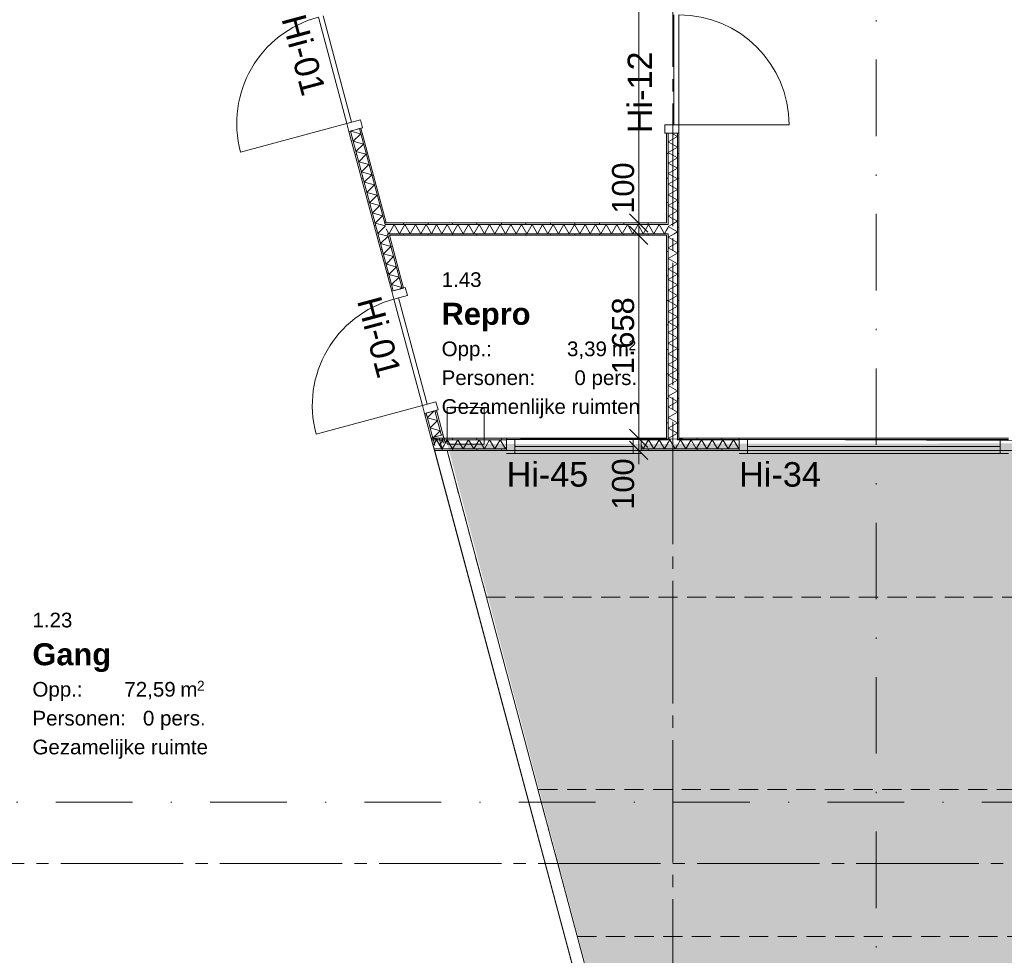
# Model space of a CAD drawing. Header units: millimetres. Extents: x 10 to 584, y 10 to 831.
# Tile 32 of 61: x 169 to 249, y 468 to 544. Entities that reach past the tile are written whole.
import ezdxf
from ezdxf.xclip import XClip

# ---------------------------------------------------------------- set-up
doc = ezdxf.new("R2010")
doc.units = ezdxf.units.MM
doc.header["$MEASUREMENT"] = 0
doc.header["$XCLIPFRAME"] = 0
for name, pattern in [('B0204', [13, 10, -1, 1, -1]), ('B0302', [12.51, 6.26, -3.125, 0, -3.125]), ('B0701', [2.3412, 1.56, -0.7812]), ('Wipeout_Contour', [1000, 0, -1000])]:
    doc.linetypes.add(name, pattern=pattern)
for name, color, linetype in [('21 Buitenwanden', 7, 'Continuous'), ('22 NC Binnenwanden', 7, 'Continuous'), ('22 NC Binnenwanden Afdek-arcering', 7, 'Continuous'), ('22 NC Binnenwanden Deuren', 7, 'Continuous'), ('22 NC Binnenwanden Deurlabels', 7, 'Continuous'), ('22 NC Binnenwanden Doorsnede-arcering', 7, 'Continuous'), ('22 NC Binnenwanden Laagscheidingslijnen', 7, 'Continuous'), ('22 NC Binnenwanden Raamlabels', 7, 'Continuous'), ('22 NC Binnenwanden Ramen', 7, 'Continuous'), ('23 Vloeren', 7, 'Continuous'), ('23 Vloeren 2D arcering', 7, 'Continuous'), ('28 Draagconstructies', 7, 'Continuous'), ('A Lijn doorsnede', 7, 'Continuous'), ('A Stramien', 7, 'Continuous'), ('Tekst_dim 1_ 50_100', 7, 'Continuous'), ('Z Ruimtefuncties', 7, 'Continuous')]:
    doc.layers.add(name, color=color, linetype=linetype)
doc.styles.add('GENERATED_STYLE_1', font='txt')
doc.styles.add('GENERATED_STYLE_3', font='txt')
pattern_1 = [(195, (78, 259.1879), (-0.517638, 1.931852), [])]
pattern_2 = [(270, (78, 259.1879), (2, 0), [])]
pattern_3 = [(180, (78, 259.1879), (0, 2), [])]

# ---------------------------------------------------------------- blocks, each defined once
blk = doc.blocks.new('*X133')
at = {"layer": '22 NC Binnenwanden Doorsnede-arcering', "color": 7, "linetype": 'Continuous', "lineweight": 0}
for p, q in [((198.743, 526.444), (197.988, 526.646)), ((198.743, 526.444), (198.13, 525.831)), ((198.967, 525.607), (198.13, 525.831)), ((198.967, 525.607), (198.355, 524.995)), ((199.191, 524.771), (198.355, 524.995)), ((199.191, 524.771), (198.579, 524.158)), ((199.415, 523.934), (198.579, 524.158)), ((199.415, 523.934), (198.803, 523.322)), ((199.639, 523.098), (198.803, 523.322)), ((199.639, 523.098), (199.027, 522.485)), ((199.864, 522.261), (199.027, 522.485)), ((199.864, 522.261), (199.729, 522.126))]:
    blk.add_line(p, q, dxfattribs=at)
blk = doc.blocks.new('*X134')
at = {"layer": '22 NC Binnenwanden Doorsnede-arcering', "color": 7, "linetype": 'Continuous', "lineweight": 0}
for p, q in [((202.492, 512.162), (201.941, 511.61)), ((202.777, 511.386), (201.941, 511.61)), ((202.777, 511.386), (202.165, 510.774)), ((203.002, 510.55), (202.165, 510.774)), ((203.002, 510.55), (202.389, 509.937)), ((203.226, 509.713), (202.389, 509.937)), ((203.226, 509.713), (202.965, 509.452))]:
    blk.add_line(p, q, dxfattribs=at)
blk = doc.blocks.new('*X135')
at = {"layer": '22 NC Binnenwanden Doorsnede-arcering', "color": 7, "linetype": 'Continuous', "lineweight": 0}
for p, q in [((198.519, 527.28), (197.906, 526.668)), ((198.519, 527.28), (198.086, 527.396)), ((197.988, 526.646), (197.906, 526.668))]:
    blk.add_line(p, q, dxfattribs=at)
blk = doc.blocks.new('*X137')
at = {"layer": '22 NC Binnenwanden Doorsnede-arcering', "color": 7, "linetype": 'Continuous', "lineweight": 0}
for p, q in [((196.501, 534.809), (195.668, 535.032)), ((196.501, 534.809), (195.889, 534.196)), ((196.725, 533.972), (195.889, 534.196)), ((196.725, 533.972), (196.113, 533.36)), ((196.95, 533.136), (196.113, 533.36)), ((196.95, 533.136), (196.337, 532.523)), ((197.174, 532.299), (196.337, 532.523)), ((197.174, 532.299), (196.561, 531.687)), ((197.398, 531.463), (196.561, 531.687)), ((197.398, 531.463), (196.786, 530.85)), ((197.622, 530.626), (196.786, 530.85)), ((197.622, 530.626), (197.01, 530.014)), ((197.846, 529.79), (197.01, 530.014)), ((197.846, 529.79), (197.234, 529.177)), ((198.07, 528.953), (197.234, 529.177)), ((198.07, 528.953), (197.458, 528.341)), ((198.294, 528.117), (197.458, 528.341)), ((198.294, 528.117), (197.682, 527.504)), ((198.086, 527.396), (197.682, 527.504))]:
    blk.add_line(p, q, dxfattribs=at)
blk = doc.blocks.new('*X229')
at = {"layer": '22 NC Binnenwanden Doorsnede-arcering', "color": 7, "linetype": 'Continuous', "lineweight": 0}
for p in [(198.583, 527.04), (198.816, 526.655)]:
    blk.add_line(p, (198.811, 526.646), dxfattribs=at)
blk = doc.blocks.new('*X230')
at = {"layer": '22 NC Binnenwanden Doorsnede-arcering', "color": 7, "linetype": 'Continuous', "lineweight": 0}
blk.add_line((221.625, 527.162), (221.5, 526.945), dxfattribs=at)
blk = doc.blocks.new('*X231')
at = {"layer": '22 NC Binnenwanden Doorsnede-arcering', "color": 7, "linetype": 'Continuous', "lineweight": 0}
for p, q in [((199.244, 527.396), (198.816, 526.655)), ((199.244, 527.396), (199.677, 526.646)), ((200.11, 527.396), (199.677, 526.646)), ((200.11, 527.396), (200.543, 526.646)), ((200.976, 527.396), (200.543, 526.646)), ((200.976, 527.396), (201.409, 526.646)), ((201.842, 527.396), (201.409, 526.646)), ((201.842, 527.396), (202.275, 526.646)), ((202.708, 527.396), (202.275, 526.646)), ((202.708, 527.396), (203.141, 526.646)), ((203.574, 527.396), (203.141, 526.646)), ((203.574, 527.396), (204.007, 526.646)), ((204.44, 527.396), (204.007, 526.646)), ((204.44, 527.396), (204.873, 526.646)), ((205.306, 527.396), (204.873, 526.646)), ((205.306, 527.396), (205.739, 526.646)), ((206.172, 527.396), (205.739, 526.646)), ((206.172, 527.396), (206.605, 526.646)), ((207.038, 527.396), (206.605, 526.646)), ((207.038, 527.396), (207.471, 526.646)), ((207.904, 527.396), (207.471, 526.646)), ((207.904, 527.396), (208.337, 526.646)), ((208.77, 527.396), (208.337, 526.646)), ((208.77, 527.396), (209.203, 526.646)), ((209.636, 527.396), (209.203, 526.646)), ((209.636, 527.396), (210.069, 526.646)), ((210.502, 527.396), (210.069, 526.646)), ((210.502, 527.396), (210.935, 526.646)), ((211.368, 527.396), (210.935, 526.646)), ((211.368, 527.396), (211.801, 526.646)), ((212.234, 527.396), (211.801, 526.646)), ((212.234, 527.396), (212.667, 526.646)), ((213.1, 527.396), (212.667, 526.646)), ((213.1, 527.396), (213.533, 526.646)), ((213.966, 527.396), (213.533, 526.646)), ((213.966, 527.396), (214.399, 526.646)), ((214.832, 527.396), (214.399, 526.646)), ((214.832, 527.396), (215.265, 526.646)), ((215.698, 527.396), (215.265, 526.646)), ((215.698, 527.396), (216.131, 526.646)), ((216.564, 527.396), (216.131, 526.646)), ((216.564, 527.396), (216.997, 526.646)), ((217.43, 527.396), (216.997, 526.646)), ((217.43, 527.396), (217.863, 526.646)), ((218.296, 527.396), (217.863, 526.646)), ((218.296, 527.396), (218.729, 526.646)), ((219.162, 527.396), (218.729, 526.646)), ((219.162, 527.396), (219.595, 526.646)), ((220.028, 527.396), (219.595, 526.646)), ((220.028, 527.396), (220.461, 526.646)), ((220.894, 527.396), (220.461, 526.646)), ((220.894, 527.396), (221.327, 526.646)), ((221.5, 526.945), (221.327, 526.646))]:
    blk.add_line(p, q, dxfattribs=at)
blk = doc.blocks.new('*X375')
at = {"layer": '22 NC Binnenwanden Doorsnede-arcering', "color": 7, "linetype": 'Continuous', "lineweight": 0}
for p in [(221.687, 509.938), (221.78, 509.813)]:
    blk.add_line(p, (221.625, 509.902), dxfattribs=at)
blk = doc.blocks.new('*X376')
at = {"layer": '22 NC Binnenwanden Doorsnede-arcering', "color": 7, "linetype": 'Continuous', "lineweight": 0}
for p, q in [((222.126, 526.646), (221.625, 526.357)), ((222.375, 525.924), (221.625, 526.357)), ((222.375, 525.924), (221.625, 525.491)), ((222.375, 525.058), (221.625, 525.491)), ((222.375, 525.058), (221.625, 524.625)), ((222.375, 524.192), (221.625, 524.625)), ((222.375, 524.192), (221.625, 523.759)), ((222.375, 523.326), (221.625, 523.759)), ((222.375, 523.326), (221.625, 522.893)), ((222.375, 522.46), (221.625, 522.893)), ((222.375, 522.46), (221.625, 522.027)), ((222.375, 521.594), (221.625, 522.027)), ((222.375, 521.594), (221.625, 521.161)), ((222.375, 520.728), (221.625, 521.161)), ((222.375, 520.728), (221.625, 520.295)), ((222.375, 519.862), (221.625, 520.295)), ((222.375, 519.862), (221.625, 519.429)), ((222.375, 518.996), (221.625, 519.429)), ((222.375, 518.996), (221.625, 518.563)), ((222.375, 518.129), (221.625, 518.563)), ((222.375, 518.129), (221.625, 517.696)), ((222.375, 517.263), (221.625, 517.696)), ((222.375, 517.263), (221.625, 516.83)), ((222.375, 516.397), (221.625, 516.83)), ((222.375, 516.397), (221.625, 515.964)), ((222.375, 515.531), (221.625, 515.964)), ((222.375, 515.531), (221.625, 515.098)), ((222.375, 514.665), (221.625, 515.098)), ((222.375, 514.665), (221.625, 514.232)), ((222.375, 513.799), (221.625, 514.232)), ((222.375, 513.799), (221.625, 513.366)), ((222.375, 512.933), (221.625, 513.366)), ((222.375, 512.933), (221.625, 512.5)), ((222.375, 512.067), (221.625, 512.5)), ((222.375, 512.067), (221.625, 511.634)), ((222.375, 511.201), (221.625, 511.634)), ((222.375, 511.201), (221.625, 510.768)), ((222.375, 510.335), (221.625, 510.768)), ((222.375, 510.335), (221.687, 509.938))]:
    blk.add_line(p, q, dxfattribs=at)
blk = doc.blocks.new('*X377')
at = {"layer": '22 NC Binnenwanden Doorsnede-arcering', "color": 7, "linetype": 'Continuous', "lineweight": 0}
for p, q in [((221.925, 527.396), (221.625, 527.223)), ((222.375, 526.79), (221.625, 527.223)), ((222.375, 526.79), (222.126, 526.646))]:
    blk.add_line(p, q, dxfattribs=at)
blk = doc.blocks.new('*X378')
at = {"layer": '22 NC Binnenwanden Doorsnede-arcering', "color": 7, "linetype": 'Continuous', "lineweight": 0}
for p, q in [((222.375, 534.584), (221.625, 534.151)), ((222.375, 534.584), (221.901, 534.858)), ((222.375, 533.718), (221.625, 534.151)), ((222.375, 533.718), (221.625, 533.285)), ((222.375, 532.852), (221.625, 533.285)), ((222.375, 532.852), (221.625, 532.419)), ((222.375, 531.986), (221.625, 532.419)), ((222.375, 531.986), (221.625, 531.553)), ((222.375, 531.12), (221.625, 531.553)), ((222.375, 531.12), (221.625, 530.687)), ((222.375, 530.254), (221.625, 530.687)), ((222.375, 530.254), (221.625, 529.821)), ((222.375, 529.388), (221.625, 529.821)), ((222.375, 529.388), (221.625, 528.955)), ((222.375, 528.522), (221.625, 528.955)), ((222.375, 528.522), (221.625, 528.089)), ((222.375, 527.656), (221.625, 528.089)), ((222.375, 527.656), (221.925, 527.396))]:
    blk.add_line(p, q, dxfattribs=at)
blk = doc.blocks.new('*X402')
at = {"layer": '22 NC Binnenwanden Doorsnede-arcering', "color": 7, "linetype": 'Continuous', "lineweight": 0}
blk.add_line((202.513, 509.476), (202.425, 509.323), dxfattribs=at)
blk = doc.blocks.new('*X403')
at = {"layer": '22 NC Binnenwanden Doorsnede-arcering', "color": 7, "linetype": 'Continuous', "lineweight": 0}
for p, q in [((202.708, 509.813), (202.513, 509.476)), ((202.708, 509.813), (203.141, 509.063)), ((203.318, 509.37), (203.141, 509.063))]:
    blk.add_line(p, q, dxfattribs=at)
blk = doc.blocks.new('*X404')
at = {"layer": '22 NC Binnenwanden Doorsnede-arcering', "color": 7, "linetype": 'Continuous', "lineweight": 0}
blk.add_line((203.406, 509.523), (203.318, 509.37), dxfattribs=at)
blk = doc.blocks.new('*X406')
at = {"layer": '22 NC Binnenwanden Doorsnede-arcering', "color": 7, "linetype": 'Continuous', "lineweight": 0}
for p, q in [((222.626, 509.813), (222.375, 509.378)), ((222.626, 509.813), (223.059, 509.063)), ((223.492, 509.813), (223.059, 509.063)), ((223.492, 509.813), (223.925, 509.063)), ((224.358, 509.813), (223.925, 509.063)), ((224.358, 509.813), (224.791, 509.063)), ((225.224, 509.813), (224.791, 509.063)), ((225.224, 509.813), (225.657, 509.063)), ((226.09, 509.813), (225.657, 509.063)), ((226.09, 509.813), (226.523, 509.063)), ((226.956, 509.813), (226.523, 509.063)), ((226.956, 509.813), (227.389, 509.063)), ((227.427, 509.128), (227.389, 509.063))]:
    blk.add_line(p, q, dxfattribs=at)
blk = doc.blocks.new('*X410')
at = {"layer": '22 NC Binnenwanden Doorsnede-arcering', "color": 7, "linetype": 'Continuous', "lineweight": 0}
for p, q in [((221.76, 509.813), (221.625, 509.579)), ((221.76, 509.813), (222.193, 509.063)), ((222.375, 509.378), (222.193, 509.063))]:
    blk.add_line(p, q, dxfattribs=at)
blk = doc.blocks.new('*X411')
at = {"layer": '22 NC Binnenwanden Doorsnede-arcering', "color": 7, "linetype": 'Continuous', "lineweight": 0}
for p, q in [((203.574, 509.813), (203.406, 509.523)), ((203.574, 509.813), (204.007, 509.063)), ((204.44, 509.813), (204.007, 509.063)), ((204.44, 509.813), (204.873, 509.063)), ((205.306, 509.813), (204.873, 509.063)), ((205.306, 509.813), (205.739, 509.063)), ((206.172, 509.813), (205.739, 509.063)), ((206.172, 509.813), (206.605, 509.063)), ((207.038, 509.813), (206.605, 509.063)), ((207.038, 509.813), (207.471, 509.063)), ((207.904, 509.813), (207.471, 509.063)), ((207.904, 509.813), (208.337, 509.063)), ((208.424, 509.214), (208.337, 509.063))]:
    blk.add_line(p, q, dxfattribs=at)
blk = doc.blocks.new('*X412')
at = {"layer": '22 NC Binnenwanden Doorsnede-arcering', "color": 7, "linetype": 'Continuous', "lineweight": 0}
for p, q in [((219.424, 509.359), (219.595, 509.063)), ((220.028, 509.813), (219.595, 509.063)), ((220.028, 509.813), (220.461, 509.063)), ((220.894, 509.813), (220.461, 509.063)), ((220.894, 509.813), (221.327, 509.063)), ((221.625, 509.579), (221.327, 509.063))]:
    blk.add_line(p, q, dxfattribs=at)
blk = doc.blocks.new('Drawing_2_2', base_point=(78, 259.188))
at = {"layer": '22 NC Binnenwanden Doorsnede-arcering', "linetype": 'Continuous', "lineweight": 0, "true_color": 0x000000}
h = blk.add_hatch(dxfattribs=at)
h.set_pattern_fill('930_Lijnen_vert_200_0002', color=18, style=0, pattern_type=2)
h.set_pattern_definition(pattern_1)
h.paths.add_polyline_path([(195.544, 534.999), (199.043, 521.942), (199.164, 521.975), (195.665, 535.032)])
h = blk.add_hatch(dxfattribs=at)
h.set_pattern_fill('930_Lijnen_vert_200_0002', color=18, style=0, pattern_type=2)
h.set_pattern_definition(pattern_1)
h.paths.add_polyline_path([(196.39, 535.226), (198.454, 527.521), (198.584, 527.521), (196.51, 535.258)])
h = blk.add_hatch(dxfattribs=at)
h.set_pattern_fill('930_Lijnen_vert_200_0002', color=18, style=0, pattern_type=2)
h.set_pattern_definition(pattern_3)
h.paths.add_polyline_path([(221.5, 527.521), (221.625, 527.521), (221.625, 534.858), (221.5, 534.858)])
h = blk.add_hatch(dxfattribs=at)
h.set_pattern_fill('930_Lijnen_vert_200_0002', color=18, style=0, pattern_type=2)
h.set_pattern_definition(pattern_3)
h.paths.add_polyline_path([(222.375, 534.858), (222.375, 509.938), (222.5, 509.938), (222.5, 534.858)])
h = blk.add_hatch(dxfattribs=at)
h.set_pattern_fill('930_Lijnen_vert_200_0002', color=18, style=0, pattern_type=2)
h.set_pattern_definition(pattern_1)
h.paths.add_polyline_path([(198.454, 527.521), (198.488, 527.396), (198.617, 527.396), (198.584, 527.521)])
h = blk.add_hatch(dxfattribs=at)
h.set_pattern_fill('930_Lijnen_vert_200_0002', color=18, style=0, pattern_type=2)
h.set_pattern_definition(pattern_2)
h.paths.add_polyline_path([(221.5, 527.521), (198.584, 527.521), (198.617, 527.396), (221.5, 527.396)])
h = blk.add_hatch(dxfattribs=at)
h.set_pattern_fill('930_Lijnen_vert_200_0002', color=18, style=0, pattern_type=2)
h.set_pattern_definition(pattern_3)
h.paths.add_polyline_path([(221.5, 527.521), (221.5, 527.396), (221.625, 527.396), (221.625, 527.521)])
h = blk.add_hatch(dxfattribs=at)
h.set_pattern_fill('930_Lijnen_vert_200_0002', color=18, style=0, pattern_type=2)
h.set_pattern_definition(pattern_1)
h.paths.add_polyline_path([(198.689, 526.646), (198.722, 526.521), (198.851, 526.521), (198.818, 526.646)])
h = blk.add_hatch(dxfattribs=at)
h.set_pattern_fill('930_Lijnen_vert_200_0002', color=18, style=0, pattern_type=2)
h.set_pattern_definition(pattern_1)
h.paths.add_polyline_path([(198.851, 526.521), (198.722, 526.521), (199.888, 522.169), (200.009, 522.201)])
h = blk.add_hatch(dxfattribs=at)
h.set_pattern_fill('930_Lijnen_vert_200_0002', color=18, style=0, pattern_type=2)
h.set_pattern_definition(pattern_2)
h.paths.add_polyline_path([(221.5, 526.646), (198.818, 526.646), (198.851, 526.521), (221.5, 526.521)])
h = blk.add_hatch(dxfattribs=at)
h.set_pattern_fill('930_Lijnen_vert_200_0002', color=18, style=0, pattern_type=2)
h.set_pattern_definition(pattern_3)
h.paths.add_polyline_path([(221.5, 526.646), (221.5, 526.521), (221.625, 526.521), (221.625, 526.646)])
h = blk.add_hatch(dxfattribs=at)
h.set_pattern_fill('930_Lijnen_vert_200_0002', color=18, style=0, pattern_type=2)
h.set_pattern_definition(pattern_3)
h.paths.add_polyline_path([(221.5, 526.521), (221.5, 509.938), (221.625, 509.938), (221.625, 526.521)])
h = blk.add_hatch(dxfattribs=at)
h.set_pattern_fill('930_Lijnen_vert_200_0002', color=18, style=0, pattern_type=2)
h.set_pattern_definition(pattern_1)
h.paths.add_polyline_path([(201.84, 511.987), (201.719, 511.955), (202.428, 509.308), (202.549, 509.341)])
h = blk.add_hatch(dxfattribs=at)
h.set_pattern_fill('930_Lijnen_vert_200_0002', color=18, style=0, pattern_type=2)
h.set_pattern_definition(pattern_1)
h.paths.add_polyline_path([(202.564, 512.181), (203.273, 509.535), (203.394, 509.567), (202.685, 512.214)])
h = blk.add_hatch(dxfattribs=at)
h.set_pattern_fill('930_Lijnen_vert_200_0002', color=18, style=0, pattern_type=2)
h.set_pattern_definition(pattern_2)
h.paths.add_polyline_path([(219.424, 509.938), (219.424, 509.813), (221.5, 509.813), (221.5, 509.938)])
h = blk.add_hatch(dxfattribs=at)
h.set_pattern_fill('930_Lijnen_vert_200_0002', color=18, style=0, pattern_type=2)
h.set_pattern_definition(pattern_2)
h.paths.add_polyline_path([(221.5, 509.813), (221.625, 509.813), (221.625, 509.938), (221.5, 509.938)])
h = blk.add_hatch(dxfattribs=at)
h.set_pattern_fill('930_Lijnen_vert_200_0002', color=18, style=0, pattern_type=2)
h.set_pattern_definition(pattern_2)
h.paths.add_polyline_path([(222.375, 509.813), (222.5, 509.813), (222.5, 509.938), (222.375, 509.938)])
h = blk.add_hatch(dxfattribs=at)
h.set_pattern_fill('930_Lijnen_vert_200_0002', color=18, style=0, pattern_type=2)
h.set_pattern_definition(pattern_2)
h.paths.add_polyline_path([(222.5, 509.938), (222.5, 509.813), (227.427, 509.813), (227.427, 509.938)])
at = {"layer": '22 NC Binnenwanden', "color": 1, "linetype": 'Continuous', "lineweight": 0}
for p, q in [((195.544, 534.999), (195.665, 535.032)), ((195.665, 535.032), (196.39, 535.226)), ((196.39, 535.226), (196.51, 535.258)), ((221.625, 534.858), (221.5, 534.858)), ((222.375, 534.858), (221.625, 534.858)), ((222.5, 534.858), (222.375, 534.858)), ((199.164, 521.975), (199.888, 522.169)), ((199.888, 522.169), (200.009, 522.201)), ((199.043, 521.942), (199.164, 521.975)), ((201.719, 511.955), (201.84, 511.987)), ((201.84, 511.987), (202.564, 512.181)), ((202.564, 512.181), (202.685, 512.214)), ((208.424, 509.828), (208.424, 509.938)), ((208.424, 509.813), (208.424, 509.828)), ((219.424, 509.828), (219.424, 509.938)), ((219.424, 509.813), (219.424, 509.828)), ((227.427, 509.828), (227.427, 509.938)), ((227.427, 509.813), (227.427, 509.828)), ((227.427, 509.063), (227.427, 509.813)), ((227.427, 508.938), (227.427, 509.063))]:
    blk.add_line(p, q, dxfattribs=at)
at = {"layer": '22 NC Binnenwanden', "color": 1, "linetype": 'Continuous', "lineweight": 0, "flags": 128}
for points in [[(198.584, 527.521), (196.51, 535.258)], [(195.544, 534.999), (199.043, 521.942)], [(221.5, 534.858), (221.5, 527.521)], [(222.5, 509.938), (222.5, 534.858)], [(221.5, 527.521), (198.584, 527.521)], [(200.009, 522.201), (198.851, 526.521)], [(198.851, 526.521), (221.5, 526.521)], [(221.5, 526.521), (221.5, 509.938)], [(201.719, 511.955), (202.428, 509.308)], [(203.394, 509.567), (202.685, 512.214)], [(221.5, 509.938), (219.424, 509.938)], [(227.427, 509.938), (222.5, 509.938)]]:
    blk.add_lwpolyline(points, dxfattribs=at)
at = {"layer": '22 NC Binnenwanden Deuren', "color": 1, "linetype": 'Continuous', "lineweight": 0}
for p, q in [((193.042, 544.34), (195.371, 535.646)), ((195.757, 535.75), (193.428, 544.443)), ((222.1, 535.528), (222.1, 544.528)), ((222.5, 544.528), (222.5, 535.528)), ((195.371, 535.646), (196.472, 535.941)), ((196.472, 535.941), (196.646, 535.294)), ((195.371, 535.646), (186.678, 533.317)), ((195.371, 535.646), (195.757, 535.75)), ((195.544, 534.999), (195.371, 535.646)), ((196.646, 535.294), (195.544, 534.999)), ((195.544, 534.999), (195.665, 535.032)), ((195.544, 534.999), (195.665, 535.032)), ((195.665, 535.032), (196.39, 535.226)), ((195.665, 535.032), (196.39, 535.226)), ((196.39, 535.226), (196.51, 535.258)), ((196.39, 535.226), (196.51, 535.258)), ((222.5, 535.528), (221.36, 535.528)), ((221.36, 535.528), (221.36, 534.858)), ((222.5, 535.528), (222.1, 535.528)), ((222.5, 535.528), (231.5, 535.528)), ((222.5, 534.858), (222.5, 535.528)), ((221.36, 534.858), (222.5, 534.858)), ((221.625, 534.858), (221.5, 534.858)), ((221.625, 534.858), (221.5, 534.858)), ((222.375, 534.858), (221.625, 534.858)), ((222.375, 534.858), (221.625, 534.858)), ((222.5, 534.858), (222.375, 534.858)), ((222.5, 534.858), (222.375, 534.858)), ((199.043, 521.942), (200.144, 522.237)), ((199.164, 521.975), (199.888, 522.169)), ((199.164, 521.975), (199.888, 522.169)), ((199.888, 522.169), (200.009, 522.201)), ((199.888, 522.169), (200.009, 522.201)), ((200.144, 522.237), (200.318, 521.59)), ((199.043, 521.942), (199.164, 521.975)), ((199.043, 521.942), (199.164, 521.975)), ((199.216, 521.295), (199.043, 521.942)), ((200.318, 521.59), (199.216, 521.295)), ((199.603, 521.399), (199.216, 521.295)), ((201.932, 512.705), (199.603, 521.399)), ((199.216, 521.295), (201.546, 512.602)), ((201.546, 512.602), (192.852, 510.273)), ((201.546, 512.602), (202.647, 512.897)), ((201.546, 512.602), (201.932, 512.705)), ((201.719, 511.955), (201.546, 512.602)), ((202.647, 512.897), (202.82, 512.25)), ((202.82, 512.25), (201.719, 511.955)), ((201.719, 511.955), (201.84, 511.987)), ((201.719, 511.955), (201.84, 511.987)), ((201.84, 511.987), (202.564, 512.181)), ((201.84, 511.987), (202.564, 512.181)), ((202.564, 512.181), (202.685, 512.214)), ((202.564, 512.181), (202.685, 512.214))]:
    blk.add_line(p, q, dxfattribs=at)
for centre, start, end in [((195.371, 535.646), 105, 195), ((222.5, 535.528), 0, 90), ((201.546, 512.602), 105, 195)]:
    blk.add_arc(centre, 9, start, end, dxfattribs=at)
at = {"layer": '22 NC Binnenwanden Laagscheidingslijnen', "color": 9, "linetype": 'Continuous', "lineweight": 0}
for p, q in [((199.164, 521.975), (195.665, 535.032)), ((198.488, 527.396), (196.39, 535.226)), ((221.625, 527.521), (221.625, 534.858)), ((222.375, 527.396), (222.375, 534.858)), ((198.617, 527.396), (198.488, 527.396)), ((198.617, 527.396), (198.488, 527.396)), ((221.5, 527.396), (198.617, 527.396)), ((221.625, 527.396), (221.5, 527.396)), ((221.625, 527.396), (221.5, 527.396)), ((221.625, 527.396), (221.625, 527.521)), ((222.375, 526.646), (222.375, 527.396)), ((198.689, 526.646), (198.818, 526.646)), ((199.888, 522.169), (198.689, 526.646)), ((198.689, 526.646), (198.818, 526.646)), ((221.5, 526.646), (198.818, 526.646)), ((221.5, 526.646), (221.625, 526.646)), ((221.5, 526.646), (221.625, 526.646)), ((221.625, 526.521), (221.625, 526.646)), ((221.625, 509.938), (221.625, 526.521)), ((222.375, 509.938), (222.375, 526.646)), ((202.549, 509.341), (201.84, 511.987)), ((203.273, 509.535), (202.564, 512.181)), ((221.625, 509.813), (219.424, 509.813)), ((221.625, 509.938), (221.625, 509.813)), ((221.625, 509.938), (221.625, 509.813)), ((222.375, 509.813), (222.375, 509.938)), ((222.375, 509.813), (222.375, 509.938)), ((227.427, 509.813), (222.375, 509.813))]:
    blk.add_line(p, q, dxfattribs=at)
at = {"layer": '22 NC Binnenwanden Ramen', "color": 9, "linetype": 'Continuous', "lineweight": 0}
for p, q in [((219.424, 509.938), (208.424, 509.938)), ((249.427, 509.938), (227.427, 509.938)), ((249.427, 508.938), (227.427, 508.938))]:
    blk.add_line(p, q, dxfattribs=at)
at = {"layer": '22 NC Binnenwanden Ramen', "color": 1, "linetype": 'Continuous', "lineweight": 0}
for p, q in [((208.424, 509.828), (208.424, 509.938)), ((209.094, 509.828), (208.424, 509.828)), ((208.424, 509.813), (208.424, 509.828)), ((208.424, 509.813), (208.424, 509.828)), ((218.754, 509.828), (209.094, 509.828)), ((219.424, 509.828), (218.754, 509.828)), ((219.424, 509.828), (219.424, 509.938)), ((219.424, 509.813), (219.424, 509.828)), ((219.424, 509.813), (219.424, 509.828)), ((227.427, 509.828), (227.427, 509.938)), ((228.097, 509.828), (227.427, 509.828)), ((227.427, 509.813), (227.427, 509.828)), ((227.427, 509.813), (227.427, 509.828)), ((227.427, 509.063), (227.427, 509.813)), ((227.427, 509.063), (227.427, 509.813)), ((228.097, 508.688), (228.097, 509.828)), ((248.757, 509.828), (228.097, 509.828)), ((249.427, 509.828), (248.757, 509.828)), ((248.757, 509.828), (248.757, 508.688)), ((227.427, 508.938), (227.427, 509.063)), ((227.427, 508.938), (227.427, 509.063)), ((227.427, 508.688), (228.097, 508.688)), ((248.757, 509.258), (228.097, 509.258)), ((228.097, 508.688), (248.757, 508.688)), ((248.757, 508.688), (249.427, 508.688))]:
    blk.add_line(p, q, dxfattribs=at)
at = {"layer": '23 Vloeren', "color": 1, "linetype": 'Continuous', "lineweight": 0, "flags": 128}
blk.add_lwpolyline([(202.924, 509.928), (302.501, 509.518), (279.375, 422.348), (297.626, 417.633), (289.818, 388.46), (211.036, 409.569), (205.247, 431.172), (222.808, 435.878)], close=True, dxfattribs=at)
at = {"layer": 'A Lijn doorsnede', "color": 9, "linetype": 'B0302', "lineweight": 0}
blk.add_line((238.611, 231.965), (238.611, 783.133), dxfattribs=at)
at = {"layer": 'Tekst_dim 1_ 50_100', "color": 1, "linetype": 'Continuous', "lineweight": 0}
for p, q in [((219.222, 527.521), (219.222, 571.205)), ((218.472, 528.271), (219.972, 526.771)), ((220.629, 527.521), (217.816, 527.521)), ((218.472, 527.271), (219.972, 525.771)), ((219.222, 526.521), (219.222, 527.521)), ((220.629, 526.521), (217.816, 526.521)), ((219.222, 509.938), (219.222, 526.521)), ((220.629, 509.938), (217.816, 509.938))]:
    blk.add_line(p, q, dxfattribs=at)
at = {"layer": '21 Buitenwanden', "color": 4, "linetype": 'Continuous', "lineweight": 0}
for name in ['*X137', '*X378', '*X135', '*X229', '*X231', '*X230', '*X377', '*X133', '*X376', '*X134', '*X404', '*X375']:
    blk.add_blockref(name, (0, 0), dxfattribs=at)
at = {"layer": '22 NC Binnenwanden Deurlabels', "color": 2, "linetype": 'Continuous', "lineweight": 0, "char_height": 2, "style": 'GENERATED_STYLE_1'}
for s, insert, attachment_point, rotation in [('\\A1;{\\pql;\\fArial|b0|i0|c0|p38;Hi-01}', (191.944, 544.739), 1, 285), ('\\A1;{\\pql;\\fArial|b0|i0|c0|p38;Hi-12}', (220.314, 534.858), 7, 90), ('\\A1;{\\pql;\\fArial|b0|i0|c0|p38;Hi-01}', (198.118, 521.695), 1, 285)]:
    blk.add_mtext(s, dxfattribs=dict(at, insert=insert, attachment_point=attachment_point, rotation=rotation))
at = {"layer": '22 NC Binnenwanden Raamlabels', "color": 2, "linetype": 'Continuous', "lineweight": 0, "insert": (227.427, 507.981), "char_height": 2, "attachment_point": 1, "style": 'GENERATED_STYLE_1'}
blk.add_mtext('\\A1;{\\pql;\\fArial|b0|i0|c0|p38;Hi-34}', dxfattribs=at)
at = {"layer": 'Tekst_dim 1_ 50_100', "color": 2, "linetype": 'Continuous', "lineweight": 0, "char_height": 1.8, "attachment_point": 7, "rotation": 90, "style": 'GENERATED_STYLE_1'}
for s, insert, width in [('\\A1;{\\pql;\\fArial|b0|i0|c0|p38;100}', (218.862, 528.271), 4.09784), ('\\A1;{\\pql;\\fArial|b0|i0|c0|p38;1.658}', (218.862, 515.152), 6.15497)]:
    blk.add_mtext(s, dxfattribs=dict(at, insert=insert, width=width))
at = {"layer": 'Z Ruimtefuncties', "color": 2, "linetype": 'Continuous', "lineweight": 0, "attachment_point": 1}
for s, insert, char_height, style in [('\\A1;{\\pql;\\pt0;\\fArial|b0|i0|c0|p38;1.43}', (203.114, 523.495), 1.2, 'GENERATED_STYLE_1'), ('\\A1;{\\pql;\\pt0;\\fArial|b1|i0|c0|p38;Repro}', (203.114, 521.001), 1.8, 'GENERATED_STYLE_3'), ('\\A1;{\\pql;\\pt0;\\fArial|b0|i0|c0|p38;Opp.: }', (203.114, 517.838), 1.2, 'GENERATED_STYLE_1'), ('\\A1;{\\pql;\\fArial|b0|i0|c0|p38;3,39}', (213.358, 517.838), 1.2, 'GENERATED_STYLE_1'), ('\\A1;{\\pql;\\fArial|b0|i0|c0|p38; m}', (216.551, 517.838), 1.2, 'GENERATED_STYLE_1'), ('\\A1;{\\pql;\\fArial|b0|i0|c0|p38;2}', (218.383, 517.929), 0.8, 'GENERATED_STYLE_1'), ('\\A1;{\\pql;\\pt0;\\fArial|b0|i0|c0|p38;Personen: }', (203.114, 515.481), 1.2, 'GENERATED_STYLE_1'), ('\\A1;{\\pql;\\pt0;\\fArial|b0|i0|c0|p38;0 pers.}', (213.965, 515.481), 1.2, 'GENERATED_STYLE_1'), ('\\A1;{\\pql;\\pt0;\\fArial|b0|i0|c0|p38;Gezamenlijke ruimten}', (203.114, 513.123), 1.2, 'GENERATED_STYLE_1'), ('\\A1;{\\pql;\\pt0;\\fArial|b0|i0|c0|p38;1.23}', (169.679, 495.681), 1.2, 'GENERATED_STYLE_1'), ('\\A1;{\\pql;\\pt0;\\fArial|b1|i0|c0|p38;Gang}', (169.679, 493.186), 1.8, 'GENERATED_STYLE_3'), ('\\A1;{\\pql;\\pt0;\\fArial|b0|i0|c0|p38;Opp.: }', (169.679, 490.023), 1.2, 'GENERATED_STYLE_1'), ('\\A1;{\\pql;\\fArial|b0|i0|c0|p38;72,59}', (177.191, 490.023), 1.2, 'GENERATED_STYLE_1'), ('\\A1;{\\pql;\\fArial|b0|i0|c0|p38;2}', (183.126, 490.115), 0.8, 'GENERATED_STYLE_1'), ('\\A1;{\\pql;\\fArial|b0|i0|c0|p38; m}', (181.294, 490.023), 1.2, 'GENERATED_STYLE_1'), ('\\A1;{\\pql;\\pt0;\\fArial|b0|i0|c0|p38;Personen: }', (169.679, 487.666), 1.2, 'GENERATED_STYLE_1'), ('\\A1;{\\pql;\\pt0;\\fArial|b0|i0|c0|p38;0 pers.}', (178.709, 487.666), 1.2, 'GENERATED_STYLE_1'), ('\\A1;{\\pql;\\pt0;\\fArial|b0|i0|c0|p38;Gezamelijke ruimte}', (169.679, 485.309), 1.2, 'GENERATED_STYLE_1')]:
    blk.add_mtext(s, dxfattribs=dict(at, insert=insert, char_height=char_height, style=style))
at = {"color": 254, "linetype": 'Wipeout_Contour', "lineweight": 0, "ltscale": 2193.813252}
blk.add_wipeout([(202.389, 509.938), (202.377, 509.981), (202.257, 509.949), (202.26, 509.938)], dxfattribs=at).dxf.layer = '22 NC Binnenwanden Afdek-arcering'
at = {"color": 254, "linetype": 'Wipeout_Contour', "lineweight": 0, "ltscale": 2068.998663}
blk.add_wipeout([(202.528, 508.938), (222.985, 432.59), (223.106, 432.622), (202.657, 508.938)], dxfattribs=at).dxf.layer = '22 NC Binnenwanden Afdek-arcering'
at = {"color": 254, "linetype": 'Wipeout_Contour', "lineweight": 0, "ltscale": 2194.603849}
blk.add_wipeout([(203.165, 509.938), (203.102, 510.175), (202.377, 509.981), (202.389, 509.938)], dxfattribs=at).dxf.layer = '22 NC Binnenwanden Afdek-arcering'
at = {"color": 254, "linetype": 'Wipeout_Contour', "lineweight": 0, "ltscale": 2069.922113}
blk.add_wipeout([(202.657, 508.938), (223.106, 432.622), (223.83, 432.816), (203.433, 508.938)], dxfattribs=at).dxf.layer = '22 NC Binnenwanden Afdek-arcering'
at = {"layer": '22 NC Binnenwanden Doorsnede-arcering', "linetype": 'Continuous', "lineweight": 0, "true_color": 0x000000}
h = blk.add_hatch(dxfattribs=at)
h.set_pattern_fill('930_Lijnen_vert_200_0002', color=18, style=0, pattern_type=2)
h.set_pattern_definition(pattern_2)
h.paths.add_polyline_path([(202.423, 509.813), (202.389, 509.938), (202.26, 509.938), (202.293, 509.813)])
h = blk.add_hatch(dxfattribs=at)
h.set_pattern_fill('930_Lijnen_vert_200_0002', color=18, style=0, pattern_type=2)
h.set_pattern_definition(pattern_2)
h.paths.add_polyline_path([(202.657, 508.938), (202.623, 509.063), (202.494, 509.063), (202.528, 508.938)])
at = {"layer": '22 NC Binnenwanden', "color": 1, "linetype": 'Continuous', "lineweight": 0}
for p, q in [((202.389, 509.938), (202.26, 509.938)), ((202.389, 509.938), (202.26, 509.938)), ((202.528, 508.938), (202.657, 508.938)), ((202.528, 508.938), (202.657, 508.938))]:
    blk.add_line(p, q, dxfattribs=at)
at = {"layer": '22 NC Binnenwanden', "color": 2, "linetype": 'Continuous', "lineweight": 0}
for p, q in [((202.26, 509.938), (202.293, 509.813)), ((202.293, 509.813), (202.494, 509.063)), ((202.494, 509.063), (202.528, 508.938))]:
    blk.add_line(p, q, dxfattribs=at)
at = {"layer": '22 NC Binnenwanden', "color": 2, "linetype": 'Continuous', "lineweight": 0, "flags": 128}
blk.add_lwpolyline([(202.257, 509.949), (202.377, 509.981)], dxfattribs=at)
at = {"layer": '22 NC Binnenwanden Laagscheidingslijnen', "color": 9, "linetype": 'Continuous', "lineweight": 0}
for p, q in [((202.423, 509.813), (202.293, 509.813)), ((202.494, 509.063), (202.623, 509.063))]:
    blk.add_line(p, q, dxfattribs=at)
at = {"layer": '21 Buitenwanden', "color": 4, "linetype": 'Continuous', "lineweight": 0}
blk.add_blockref('*X402', (0, 0), dxfattribs=at)
at = {"color": 254, "linetype": 'Wipeout_Contour', "lineweight": 0, "ltscale": 2196.101195}
blk.add_wipeout([(203.295, 509.938), (203.223, 510.208), (203.102, 510.175), (203.165, 509.938)], dxfattribs=at).dxf.layer = '22 NC Binnenwanden Afdek-arcering'
at = {"color": 254, "linetype": 'Wipeout_Contour', "lineweight": 0, "ltscale": 2070.848077}
blk.add_wipeout([(203.433, 508.938), (223.83, 432.816), (223.951, 432.848), (203.563, 508.938)], dxfattribs=at).dxf.layer = '22 NC Binnenwanden Afdek-arcering'
at = {"layer": '22 NC Binnenwanden Doorsnede-arcering', "linetype": 'Continuous', "lineweight": 0, "true_color": 0x000000}
h = blk.add_hatch(dxfattribs=at)
h.set_pattern_fill('930_Lijnen_vert_200_0002', color=18, style=0, pattern_type=2)
h.set_pattern_definition(pattern_2)
h.paths.add_polyline_path([(203.199, 509.813), (203.165, 509.938), (202.389, 509.938), (202.423, 509.813)])
h = blk.add_hatch(dxfattribs=at)
h.set_pattern_fill('930_Lijnen_vert_200_0002', color=18, style=0, pattern_type=2)
h.set_pattern_definition(pattern_2)
h.paths.add_polyline_path([(203.328, 509.813), (203.295, 509.938), (203.165, 509.938), (203.199, 509.813)])
h = blk.add_hatch(dxfattribs=at)
h.set_pattern_fill('930_Lijnen_vert_200_0002', color=18, style=0, pattern_type=2)
h.set_pattern_definition(pattern_2)
h.paths.add_polyline_path([(203.295, 509.938), (203.328, 509.813), (208.424, 509.813), (208.424, 509.938)])
h = blk.add_hatch(dxfattribs=at)
h.set_pattern_fill('930_Lijnen_vert_200_0002', color=18, style=0, pattern_type=2)
h.set_pattern_definition(pattern_2)
h.paths.add_polyline_path([(203.433, 508.938), (203.4, 509.063), (202.623, 509.063), (202.657, 508.938)])
h = blk.add_hatch(dxfattribs=at)
h.set_pattern_fill('930_Lijnen_vert_200_0002', color=18, style=0, pattern_type=2)
h.set_pattern_definition(pattern_2)
h.paths.add_polyline_path([(203.563, 508.938), (203.529, 509.063), (203.4, 509.063), (203.433, 508.938)])
h = blk.add_hatch(dxfattribs=at)
h.set_pattern_fill('930_Lijnen_vert_200_0002', color=18, style=0, pattern_type=2)
h.set_pattern_definition(pattern_2)
h.paths.add_polyline_path([(208.424, 509.063), (203.529, 509.063), (203.563, 508.938), (208.424, 508.938)])
h = blk.add_hatch(dxfattribs=at)
h.set_pattern_fill('930_Lijnen_vert_200_0002', color=18, style=0, pattern_type=2)
h.set_pattern_definition(pattern_2)
h.paths.add_polyline_path([(227.427, 509.063), (219.424, 509.063), (219.424, 508.938), (227.427, 508.938)])
at = {"layer": '23 Vloeren 2D arcering', "linetype": 'Continuous', "lineweight": 0, "true_color": 0x000000}
blk.add_hatch(color=18, dxfattribs=at).paths.add_polyline_path([(223.902, 432.993), (281.934, 432.434), (301.484, 509.578), (203.58, 509.453)])
at = {"layer": '22 NC Binnenwanden', "color": 1, "linetype": 'Continuous', "lineweight": 0}
for p, q in [((203.165, 509.938), (202.389, 509.938)), ((203.165, 509.938), (202.389, 509.938)), ((203.295, 509.938), (203.165, 509.938)), ((203.295, 509.938), (203.165, 509.938)), ((208.424, 509.063), (208.424, 509.813)), ((219.424, 509.063), (219.424, 509.813)), ((202.657, 508.938), (203.433, 508.938)), ((202.657, 508.938), (203.433, 508.938)), ((203.433, 508.938), (203.563, 508.938)), ((203.433, 508.938), (203.563, 508.938)), ((208.424, 508.938), (208.424, 509.063)), ((219.424, 508.938), (219.424, 509.063))]:
    blk.add_line(p, q, dxfattribs=at)
at = {"layer": '22 NC Binnenwanden', "color": 2, "linetype": 'Continuous', "lineweight": 0, "flags": 128}
for points in [[(202.377, 509.981), (203.102, 510.175)], [(203.102, 510.175), (203.223, 510.208)], [(203.295, 509.938), (203.223, 510.208)], [(202.257, 509.949), (222.985, 432.59)], [(223.951, 432.848), (203.563, 508.938)]]:
    blk.add_lwpolyline(points, dxfattribs=at)
at = {"layer": '22 NC Binnenwanden', "color": 1, "linetype": 'Continuous', "lineweight": 0, "flags": 128}
for points in [[(208.424, 509.938), (203.295, 509.938)], [(203.563, 508.938), (208.424, 508.938)], [(219.424, 508.938), (227.427, 508.938)]]:
    blk.add_lwpolyline(points, dxfattribs=at)
at = {"layer": '22 NC Binnenwanden Laagscheidingslijnen', "color": 9, "linetype": 'Continuous', "lineweight": 0}
for p, q in [((203.199, 509.813), (202.423, 509.813)), ((203.328, 509.813), (203.199, 509.813)), ((208.424, 509.813), (203.328, 509.813)), ((202.623, 509.063), (203.4, 509.063)), ((203.4, 509.063), (203.529, 509.063)), ((208.424, 509.063), (203.529, 509.063)), ((227.427, 509.063), (219.424, 509.063))]:
    blk.add_line(p, q, dxfattribs=at)
at = {"layer": '22 NC Binnenwanden Ramen', "color": 1, "linetype": 'Continuous', "lineweight": 0}
for p, q in [((208.424, 509.063), (208.424, 509.813)), ((208.424, 509.063), (208.424, 509.813)), ((209.094, 508.688), (209.094, 509.828)), ((218.754, 509.828), (218.754, 508.688)), ((219.424, 509.063), (219.424, 509.813)), ((219.424, 509.063), (219.424, 509.813)), ((208.424, 508.938), (208.424, 509.063)), ((208.424, 508.938), (208.424, 509.063)), ((208.424, 508.688), (209.094, 508.688)), ((218.754, 509.258), (209.094, 509.258)), ((209.094, 508.688), (218.754, 508.688)), ((218.754, 508.688), (219.424, 508.688)), ((219.424, 508.938), (219.424, 509.063)), ((219.424, 508.938), (219.424, 509.063))]:
    blk.add_line(p, q, dxfattribs=at)
at = {"layer": '22 NC Binnenwanden Ramen', "color": 9, "linetype": 'Continuous', "lineweight": 0}
blk.add_line((219.424, 508.938), (208.424, 508.938), dxfattribs=at)
at = {"layer": '23 Vloeren', "color": 1, "linetype": 'B0701', "lineweight": 0, "flags": 128}
for points in [[(206.778, 496.938), (298.233, 496.938), (301.322, 508.938), (203.563, 508.938)], [(214.2, 469.238), (291.107, 469.238), (294.194, 481.238), (210.985, 481.238)]]:
    blk.add_lwpolyline(points, close=True, dxfattribs=at)
at = {"layer": '28 Draagconstructies', "color": 3, "linetype": 'Continuous', "lineweight": 0, "flags": 128}
blk.add_lwpolyline([(203.58, 509.438), (206.58, 509.438), (206.58, 512.438), (203.58, 512.438)], close=True, dxfattribs=at)
at = {"layer": 'A Lijn doorsnede', "color": 9, "linetype": 'B0302', "lineweight": 0}
blk.add_line((32.887, 480.202), (529.109, 480.202), dxfattribs=at)
at = {"layer": 'A Stramien', "color": 9, "linetype": 'B0204', "lineweight": 0}
for p, q in [((222, 784.271), (222, 233.204)), ((68, 475.188), (520.556, 475.188))]:
    blk.add_line(p, q, dxfattribs=at)
at = {"layer": 'Tekst_dim 1_ 50_100', "color": 1, "linetype": 'Continuous', "lineweight": 0}
for p, q in [((218.472, 510.688), (219.972, 509.188)), ((218.472, 509.688), (219.972, 508.188)), ((219.222, 508.938), (219.222, 509.938)), ((220.629, 508.938), (217.816, 508.938)), ((219.222, 507.813), (219.222, 508.938))]:
    blk.add_line(p, q, dxfattribs=at)
at = {"layer": '21 Buitenwanden', "color": 4, "linetype": 'Continuous', "lineweight": 0}
for name in ['*X403', '*X411', '*X412', '*X410', '*X406']:
    blk.add_blockref(name, (0, 0), dxfattribs=at)
at = {"layer": '22 NC Binnenwanden Raamlabels', "color": 2, "linetype": 'Continuous', "lineweight": 0, "insert": (208.424, 507.981), "char_height": 2, "attachment_point": 1, "style": 'GENERATED_STYLE_1'}
blk.add_mtext('\\A1;{\\pql;\\fArial|b0|i0|c0|p38;Hi-45}', dxfattribs=at)
at = {"layer": 'Tekst_dim 1_ 50_100', "color": 2, "linetype": 'Continuous', "lineweight": 0, "insert": (218.862, 504.09), "char_height": 1.8, "width": 4.09784, "attachment_point": 7, "rotation": 90, "style": 'GENERATED_STYLE_1'}
blk.add_mtext('\\A1;{\\pql;\\fArial|b0|i0|c0|p38;100}', dxfattribs=at)

msp = doc.modelspace()

# ---------------------------------------------------------------- block references
at = {"color": 4, "linetype": 'Continuous', "lineweight": 0}
ref = msp.add_blockref('Drawing_2_2', (78, 259.188), dxfattribs=at)
XClip(ref).set_block_clipping_path([(30, 141.736842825), (586.5626696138, 807.8168177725)])

doc.saveas('drawing.dxf')
